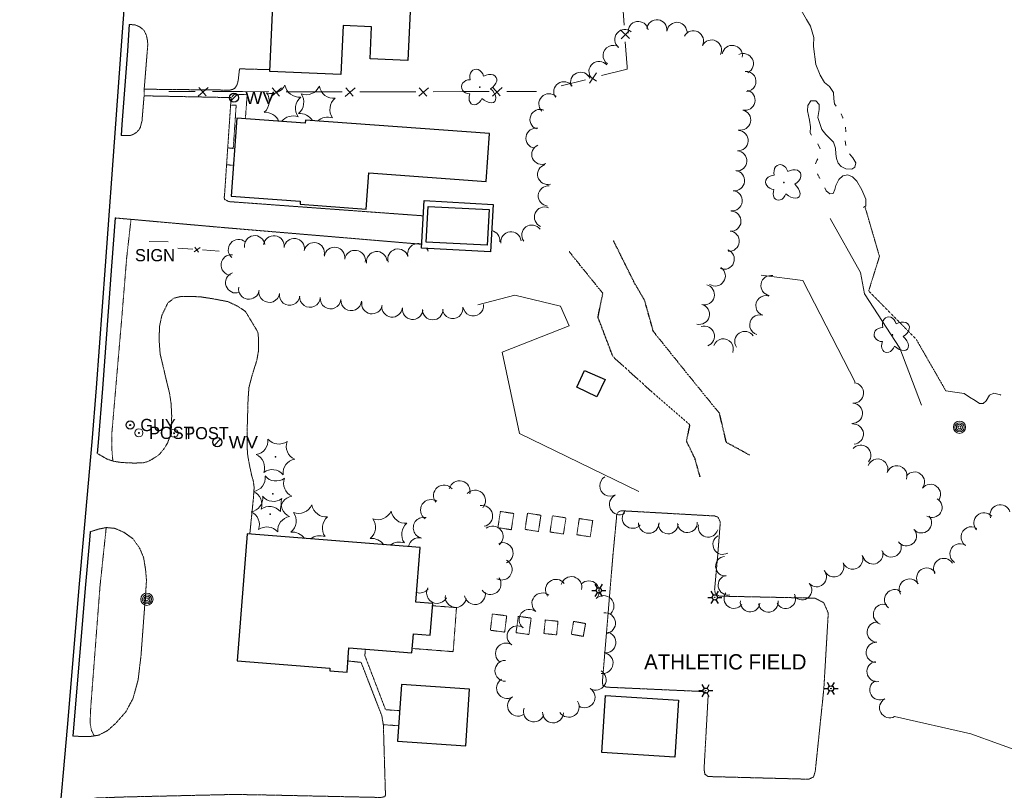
# Model space of a CAD drawing. Extents: x 386588 to 390135, y 96998 to 113606.
# Tile 36 of 93: x 387879 to 388265, y 99903 to 100206. Entities that reach past the tile are written whole.
import ezdxf
from ezdxf.enums import TextEntityAlignment as Align

# ---------------------------------------------------------------- set-up
doc = ezdxf.new("R2010")
doc.units = 0
doc.header["$MEASUREMENT"] = 0
for name, pattern in [('Echnl', [0.4, 0.145, -0.02, 0.01, -0.02, 0.01, -0.02, 0.01, -0.02, 0.145]), ('Wisdot1', [0.0625, 0.03125, -0.03125]), ('Wisdot3', [0.1875, 0.125, -0.0625]), ('Wisdot5', [0.1, 0.05, -0.05]), ('Wisdot6', [0.375, 0.125, -0.0625, 0.03125, -0.0625, 0.03125, -0.0625])]:
    doc.linetypes.add(name, pattern=pattern)
for name, color, linetype, lineweight in [('E_AREA', 2, 'Wisdot3', 15), ('E_BLD', 241, 'Continuous', 25), ('E_DTM_SlopeBottom', 3, 'Wisdot1', 25), ('E_DTM_SlopeTop', 3, 'Wisdot1', 25), ('E_DWY', 2, 'Wisdot3', 15), ('E_LAND_BrushLine', 3, 'Ebrul', 15), ('E_LAND_TreeLine', 3, 'Etrel', 15), ('E_LAND_Vegetation', 3, 'Continuous', 15), ('E_LTG', 21, 'Continuous', 25), ('E_MISCPROP', 30, 'Continuous', 15), ('E_MISCPROP_Railing', 30, 'Continuous', 15), ('E_PATH_Sidewalk', 2, 'Wisdot5', 15), ('E_RDWY', 21, 'Continuous', 25), ('E_SGN', 21, 'Continuous', 15), ('E_UTL_EGuyWire', 200, 'Continuous', 25), ('E_UTL_W', 5, 'Continuous', 25), ('E_WTR', 4, 'Wisdot6', 15), ('E_WTR_Edge', 4, 'Echnl', 25), ('E_WTR_Elevations', 4, 'Continuous', 15)]:
    doc.layers.add(name, color=color, linetype=linetype, lineweight=lineweight)
doc.styles.add('Style-dot_font5', font='dot_font5.shx')
doc.linetypes.add('Ebrul', pattern='A,0,[78,dgnlstyle-ewdotudls.shx,S=0.000246,R=0,X=0,Y=0],-0.030745,[79,dgnlstyle-ewdotudls.shx,S=0.000252,R=0,X=0,Y=0],-0.031925,[80,dgnlstyle-ewdotudls.shx,S=0.000327,R=0,X=0,Y=0],-0.039375', length=0.102045)
doc.linetypes.add('Etrel', pattern='A,0,[14,dgnlstyle-ewdotudls.shx,S=0.000293,R=0,X=0,Y=0],-0.036575', length=0.036575)

# ---------------------------------------------------------------- blocks, each defined once
blk = doc.blocks.new('GUY')
at = {"layer": 'E_UTL_EGuyWire'}
for radius in [4, 0.5]:
    blk.add_circle((0, 0), radius, dxfattribs=at)
at = {"layer": 'E_UTL_EGuyWire', "style": 'Style-dot_font5'}
blk.add_text('GUY', height=12, dxfattribs=at).set_placement((10, 0), align=Align.MIDDLE_LEFT)
blk = doc.blocks.new('LPOL')
at = {"layer": 'E_LTG'}
for p, q in [((-4, 0), (-1.5, 0)), ((-0.75, 1.3), (-2, 3.46)), ((0.75, 1.3), (2, 3.46)), ((1.5, 0), (4, 0)), ((-2, -3.46), (-0.75, -1.3)), ((2, -3.46), (0.75, -1.3))]:
    blk.add_line(p, q, dxfattribs=at)
for radius in [1.5, 1.5, 1.5, 0.125]:
    blk.add_circle((0, 0), radius, dxfattribs=at)
blk = doc.blocks.new('CTRE')
at = {"layer": 'E_LAND_Vegetation'}
blk.add_circle((0, 0), 0.223, dxfattribs=at)
for centre, start, end in [((-11.97, 8.96), 280.2067, 5.9716), ((1.81, 14.92), 220.2113, 305.9762), ((13.83, 5.89), 160.2113, 245.9762), ((-13.83, -5.9), 340.2113, 65.9762), ((-1.81, -14.93), 40.2113, 125.9762)]:
    blk.add_arc(centre, 7.87, start, end, dxfattribs=at)
at = {"layer": 'E_LAND_Vegetation', "extrusion": (0, 0, -1)}
blk.add_arc((-12.03, -9.04), 7.87, 354.0728, 79.7489, dxfattribs=at)
blk = doc.blocks.new('POLE')
at = {"layer": 'E_MISCPROP'}
for radius in [4.46, 3.35, 2.23, 1.12]:
    blk.add_circle((0, 0), radius, dxfattribs=at)
blk = doc.blocks.new('SIGN')
at = {"layer": 'E_SGN', "lineweight": 13, "style": 'Style-dot_font5'}
blk.add_text('SIGN', height=12, dxfattribs=at).set_placement((0, 0), align=Align.MIDDLE_CENTER)
blk = doc.blocks.new('DTRE')
at = {"layer": 'E_LAND_Vegetation'}
blk.add_circle((-0.18, 0), 0.183, dxfattribs=at)
for centre, major_axis, ratio in [((-1.87, 5.32), (1.36, -4.98), 0.782863), ((4.06, 2.74), (-5.27, -2.93), 0.691916), ((-5.87, 0.15), (4.93, -0.12), 0.832022), ((-2.49, -5.24), (1.8, 4.86), 0.716896), ((3.54, -3.71), (-5.01, 4.58), 0.560249)]:
    blk.add_ellipse(centre, major_axis=major_axis, ratio=ratio, start_param=1.570796, end_param=4.712389, dxfattribs=at)
blk = doc.blocks.new('WV')
at = {"layer": 'E_UTL_W'}
blk.add_line((-2.83, -2.83), (2.83, 2.83), dxfattribs=at)
blk.add_circle((0, 0), 4, dxfattribs=at)
at = {"layer": 'E_UTL_W', "style": 'Style-dot_font5', "width": 1.111111}
blk.add_text('WV', height=10.8, dxfattribs=at).set_placement((10, 0), align=Align.MIDDLE_LEFT)
blk = doc.blocks.new('POST')
at = {"layer": 'E_MISCPROP'}
for radius in [4, 0.5]:
    blk.add_circle((0, 0), radius, dxfattribs=at)
at = {"layer": 'E_MISCPROP', "style": 'Style-dot_font5'}
blk.add_text('POST', height=12, dxfattribs=at).set_placement((10, 0), align=Align.MIDDLE_LEFT)

msp = doc.modelspace()

# ---------------------------------------------------------------- linework, layer by layer
at = {"layer": 'E_BLD'}
for p, q in [((387976.99, 100185.59), (387979.35, 100236.86)), ((388033.19, 100234.38), (388031.15, 100189.85)), ((388005.76, 100203.62), (388004.87, 100184.3)), ((388016.96, 100203.11), (388005.76, 100203.62)), ((388005.76, 100203.62), (388005.76, 100203.62)), ((388016.38, 100190.53), (388016.96, 100203.11)), ((388016.96, 100203.11), (388016.96, 100203.11)), ((388031.15, 100189.85), (388016.38, 100190.53)), ((388031.15, 100189.85), (388031.15, 100189.85)), ((387976.99, 100185.59), (387976.99, 100185.59)), ((388004.87, 100184.3), (387976.99, 100185.59)), ((388004.87, 100184.3), (388004.87, 100184.3)), ((387963.99, 100167.15), (387961.76, 100136.55)), ((387990.86, 100165.19), (387963.99, 100167.15)), ((387963.99, 100167.15), (387963.99, 100167.15)), ((387990.95, 100166.45), (387990.86, 100165.19)), ((387990.86, 100165.19), (387990.86, 100165.19)), ((388063.27, 100161.16), (387990.95, 100166.45)), ((387990.95, 100166.45), (387990.95, 100166.45)), ((388061.89, 100142.35), (388063.27, 100161.16)), ((388014.81, 100131.5), (388015.84, 100145.72)), ((388015.84, 100145.72), (388015.84, 100145.72)), ((388015.84, 100145.72), (388061.89, 100142.35)), ((388061.89, 100142.35), (388061.89, 100142.35)), ((387961.76, 100136.55), (387988.93, 100134.56)), ((387988.93, 100134.56), (387988.85, 100133.39)), ((387988.93, 100134.56), (387988.93, 100134.56)), ((388036.54, 100116.19), (388037.6, 100134.89)), ((388037.6, 100134.89), (388064.69, 100133.34)), ((388037.6, 100134.89), (388037.6, 100134.89)), ((387988.85, 100133.39), (388014.81, 100131.5)), ((388014.81, 100131.5), (388014.81, 100131.5)), ((388064.69, 100133.34), (388063.62, 100114.64)), ((388064.69, 100133.34), (388064.69, 100133.34)), ((388063.62, 100114.64), (388036.54, 100116.19)), ((388063.62, 100114.64), (388063.62, 100114.64)), ((387968.03, 100003.87), (387964.12, 99954.02)), ((388035.94, 99998.54), (387968.03, 100003.87)), ((387968.03, 100003.87), (387968.03, 100003.87)), ((388034.26, 99977.09), (388035.94, 99998.54)), ((388040.92, 99976.57), (388034.26, 99977.09)), ((388034.26, 99977.09), (388034.26, 99977.09)), ((388039.95, 99964.15), (388040.92, 99976.57)), ((388032.74, 99957.19), (388033.33, 99964.67)), ((388033.33, 99964.67), (388033.33, 99964.67)), ((388033.33, 99964.67), (388039.95, 99964.15)), ((388007.32, 99949.6), (388008.06, 99959.13)), ((388008.06, 99959.13), (388008.06, 99959.13)), ((388008.06, 99959.13), (388032.74, 99957.19)), ((388032.74, 99957.19), (388032.74, 99957.19)), ((387964.12, 99954.02), (387964.12, 99954.02)), ((387964.12, 99954.02), (388000.6, 99951.16)), ((388000.6, 99951.16), (388000.52, 99950.13)), ((388000.52, 99950.13), (388000.52, 99950.13)), ((388000.52, 99950.13), (388007.32, 99949.6)), ((388000.6, 99951.16), (388000.6, 99951.16)), ((388028.68, 99944.79), (388027.15, 99922.47)), ((388055.42, 99942.95), (388028.68, 99944.79)), ((388028.68, 99944.79), (388028.68, 99944.79)), ((388053.88, 99920.63), (388055.42, 99942.95)), ((388107.3, 99918.03), (388108.79, 99940.42)), ((388108.79, 99940.42), (388137.42, 99938.52)), ((388137.42, 99938.52), (388135.94, 99916.13)), ((388137.42, 99938.52), (388137.42, 99938.52)), ((388027.15, 99922.47), (388027.15, 99922.47)), ((388027.15, 99922.47), (388053.88, 99920.63)), ((388053.88, 99920.63), (388053.88, 99920.63)), ((388135.94, 99916.13), (388107.3, 99918.03)), ((388107.3, 99918.03), (388107.3, 99918.03)), ((388135.94, 99916.13), (388135.94, 99916.13))]:
    msp.add_line(p, q, dxfattribs=at)
at = {"layer": 'E_BLD', "color": 241, "linetype": 'Continuous', "lineweight": 25, "flags": 128}
for points in [[(388063.06, 100131.38), (388062.36, 100117.27), (388038.39, 100118.45), (388039.09, 100132.56)], [(388097.44, 100061.5), (388100.52, 100068.09), (388108.59, 100064.52), (388105.37, 100057.76)]]:
    msp.add_lwpolyline(points, close=True, dxfattribs=at)
at = {"layer": 'E_DTM_SlopeBottom', "color": 3, "linetype": 'Wisdot1', "lineweight": 25, "flags": 128}
msp.add_lwpolyline([(388165.28, 100034.85), (388156.19, 100039.82), (388153.51, 100051.23), (388139.92, 100067.99), (388127.54, 100083.42), (388124.11, 100095.67), (388120.17, 100102.4), (388111.79, 100119.28)], dxfattribs=at)
at = {"layer": 'E_DTM_SlopeTop', "color": 3, "linetype": 'Wisdot1', "lineweight": 25, "flags": 128}
msp.add_lwpolyline([(388145.89, 100026.31), (388143.84, 100033.62), (388140.56, 100040.29), (388141.89, 100046.68), (388128.71, 100058.08), (388111.7, 100073.48), (388105.8, 100089.02), (388107.71, 100098.38), (388094.48, 100114.8)], dxfattribs=at)
at = {"layer": 'E_DWY', "flags": 128}
for points in [[(387921.79, 100204.03), (387924.29, 100203.8), (387926.01, 100203.01), (387927.61, 100201.69), (387928.53, 100199.79), (387928.96, 100197.68), (387929.09, 100196.22), (387927.67, 100178.58), (387961.29, 100178.23), (387962.5, 100178.52), (387963.2, 100178.98), (387964.05, 100180.08), (387964.56, 100181.89), (387965.08, 100186.58), (387977.02, 100186.25)], [(387959.25, 100137.62), (387961.79, 100175.28), (387927.63, 100175.98), (387926.81, 100166.21), (387926.15, 100163.6), (387925.52, 100162.52), (387924.59, 100161.58), (387923.52, 100160.91), (387922.49, 100160.48), (387921.54, 100160.33), (387918.63, 100160.38)], [(387959.25, 100137.62), (387959.09, 100136.01), (387959.23, 100135.29), (387959.92, 100134.92), (387960.84, 100134.43), (388037.26, 100128.84)], [(387916.23, 100128.01), (387958.35, 100124.26)], [(387958.35, 100124.26), (388036.62, 100117.67)], [(387969.12, 100003.78), (387970.51, 100017.67), (387970.83, 100022.05), (387970.49, 100024.68), (387969.83, 100026.97), (387969.04, 100030.73), (387968.31, 100034.67), (387968.05, 100038.3), (387968.03, 100042.66), (387968.44, 100056.59), (387968.78, 100061.37), (387969.9, 100065.67), (387970.89, 100068.99), (387971.85, 100071.91), (387972.55, 100075.89), (387972.58, 100080.25), (387972.3, 100083.17), (387967.39, 100091.31), (387964.43, 100093.29), (387960.57, 100095.13), (387954.63, 100096.26), (387949.4, 100097.07), (387942.02, 100097.15), (387939.31, 100096.5), (387936.9, 100094.51), (387934.58, 100089.7), (387933.69, 100085.43), (387933.52, 100080.09), (387933.93, 100074.57), (387935.07, 100069.81), (387936.41, 100064.05), (387937.62, 100059.13), (387938.23, 100055.11), (387938.47, 100050.26), (387938.32, 100045.26), (387937.77, 100042.15), (387936.83, 100039.57), (387935.35, 100037.22), (387933.58, 100035.06), (387930.81, 100033.21), (387928.92, 100032.24), (387927.15, 100031.79), (387923.42, 100031.72), (387918.81, 100031.95), (387915.71, 100032.39), (387912.9, 100033.37), (387909.22, 100035.54)], [(388111.69, 99995.76), (388113.07, 100010.22), (388113.15, 100011.68), (388113.79, 100012.54), (388114.84, 100013), (388151.63, 100010.93), (388152.91, 100010.47), (388153.82, 100008.52), (388152.79, 99995.42)], [(387906.5, 100004.75), (387909.76, 100005.77), (387912.81, 100006.4), (387916.25, 100006.05), (387919.8, 100004.47), (387923.26, 100002.02), (387925.95, 99998.14), (387927.42, 99994.66), (387928.21, 99989.92), (387928.57, 99985.59), (387928.2, 99980.13)], [(388111.69, 99995.76), (388107.55, 99946.04), (388107.69, 99944.45), (388109.06, 99943.69), (388146.34, 99942.01), (388147.97, 99941.71), (388149.06, 99940.78), (388147.44, 99911.51), (388147.75, 99909.5), (388148.99, 99908.58), (388188.55, 99907.53), (388190.37, 99908.41), (388191.07, 99910.5), (388194.46, 99943.12)], [(388194.46, 99943.12), (388196.19, 99972.83), (388194.39, 99976.91), (388190.9, 99978.65), (388153.4, 99979.45), (388151.86, 99980.48), (388151.58, 99982.06), (388152.79, 99995.42)], [(387899.63, 99924.4), (387906.5, 99924.32), (387909.8, 99924.82), (387913.36, 99926.67), (387916.61, 99929.62), (387920.54, 99934.11), (387923.3, 99939.32), (387925.29, 99946.54), (387926.42, 99956.14), (387928.2, 99980.13)], [(387897.23, 99897.16), (387902.75, 99899.04), (387908.9, 99900.15), (387920.01, 99900.56), (387935.8, 99900.92), (387948.1, 99901.21), (387962.78, 99901.54), (387973.27, 99901.38), (388020.52, 99900.36), (388022.06, 99900.64), (388022.38, 99901.26), (388021.56, 99928.75), (388020.96, 99932.41), (388012.81, 99953.42), (388007.66, 99953.99)]]:
    msp.add_lwpolyline(points, dxfattribs=at)
at = {"layer": 'E_LAND_BrushLine', "ltscale": 2.5, "elevation": 1595.79}
msp.add_lwpolyline([(388232.79, 100054.51), (388224.34, 100076.86), (388210.43, 100098.21), (388208.83, 100106.62), (388196.94, 100127.73)], dxfattribs=at)
at = {"layer": 'E_LAND_TreeLine'}
for p, q in [((388222.23, 99932.14), (388252.1, 99925.32)), ((388252.1, 99925.32), (388283.64, 99913.87))]:
    msp.add_line(p, q, dxfattribs=at)
at = {"layer": 'E_LAND_TreeLine', "ltscale": 5}
for points, elevation in [([(388206.77, 100063.56), (388186.15, 100103.45), (388169.8, 100105.5)], 1596.6), ([(388058.66, 100093.88), (388073.16, 100097.67), (388091.03, 100093.32), (388094.46, 100085.61), (388068.23, 100075.24), (388075.01, 100043.31), (388121.84, 100020.51)], 1608.11)]:
    msp.add_lwpolyline(points, dxfattribs=dict(at, elevation=elevation))
at = {"layer": 'E_LAND_Vegetation'}
for centre, radius, start, end in [((388121.58, 100201.25), 3.97, 8.8818, 188.8818), ((388128.9, 100201.92), 3.97, 352.5888, 172.5888), ((388136.78, 100200.89), 3.97, 352.5888, 172.5888), ((388116.36, 100198.07), 3.97, 50.4626, 230.4626), ((388143.25, 100197.58), 3.97, 332.4067, 152.4067), ((388111.74, 100191.83), 3.97, 55.9027, 235.9027), ((388150.35, 100193.96), 3.97, 333.4612, 153.4612), ((388158.5, 100191.83), 3.97, 350.5849, 170.5849), ((388162.85, 100188.61), 3.97, 296.9989, 116.9989), ((388106.22, 100185.56), 3.97, 40.4551, 220.4551), ((388098.98, 100181.28), 3.97, 23.2481, 203.2481), ((388163.85, 100181.62), 3.97, 273.2064, 93.2064), ((387977.72, 100182.58), 5.72, 249.634, 335.3989), ((387988.57, 100181.16), 5.72, 189.634, 275.3989), ((388092.4, 100177.57), 3.97, 34.0778, 214.0778), ((387971.07, 100173.9), 5.72, 309.634, 35.3989), ((387984.59, 100173.45), 5.72, 309.634, 35.3989), ((387991.24, 100182.13), 5.72, 249.634, 335.3989), ((388002.09, 100180.71), 5.72, 189.634, 275.3989), ((388086.55, 100172.84), 3.97, 45.7706, 225.7706), ((388163.52, 100174.26), 3.97, 257.4023, 77.4023), ((387992.76, 100171.05), 5.72, 129.634, 215.3989), ((388006.28, 100170.6), 5.72, 129.634, 215.3989), ((387975.26, 100163.79), 5.72, 22.0711, 95.3989), ((387988.78, 100163.34), 5.72, 30.4879, 95.3989), ((388083.07, 100166.68), 3.97, 68.3692, 248.3692), ((388161.79, 100166.51), 3.97, 257.4023, 77.4023), ((387986.1, 100162.36), 5.72, 69.634, 142.2907), ((387999.62, 100161.91), 5.72, 69.634, 133.0634), ((388081.48, 100159.33), 3.97, 80.6071, 260.6071), ((388160.76, 100158.38), 3.97, 266.2993, 86.2993), ((388083.78, 100153), 3.97, 113.5234, 293.5234), ((388160.25, 100150.45), 3.97, 266.2993, 86.2993), ((388086.04, 100145.12), 3.97, 105.4731, 285.4731), ((388159.38, 100142.66), 3.97, 263.2919, 83.2919), ((388086.32, 100136.65), 3.97, 85.6273, 265.6273), ((388158.45, 100134.77), 3.97, 263.2919, 83.2919), ((388084.82, 100128.35), 3.97, 67.3933, 247.3933), ((388157.97, 100126.74), 3.97, 266.649, 86.649), ((388063.32, 100119.14), 3.97, 353.3694, 78.6471), ((388071.64, 100118.59), 3.97, 6.734, 186.734), ((388079.85, 100121.25), 3.97, 35.7212, 215.7212), ((388157.29, 100118.88), 3.97, 264.9386, 84.9386), ((387964.74, 100115.52), 4.06, 49.4914, 229.4914), ((387971.03, 100117), 4.06, 7.8509, 187.8509), ((387978.56, 100116.98), 4.06, 352.2552, 172.2552), ((387986.6, 100115.89), 4.06, 352.2552, 172.2552), ((387994.35, 100114.26), 4.06, 346.6273, 166.6273), ((388002.41, 100112.44), 4.06, 351.4286, 171.4286), ((388010.43, 100111.23), 4.06, 351.4286, 171.4286), ((388018.96, 100110.75), 4.06, 6.2449, 186.2449), ((388027.3, 100111.76), 4.06, 15.1368, 195.1368), ((388035.13, 100113.88), 4.06, 68.4178, 195.1368), ((388035.13, 100113.88), 4.06, 15.1368, 32.7708), ((388042.99, 100116.14), 4.06, 181.3106, 197.1937), ((388155.34, 100111.8), 3.97, 248.9007, 68.9007), ((387961.91, 100109.5), 4.06, 83.5764, 263.5764), ((388151.82, 100105.21), 3.97, 235.8529, 55.8529), ((387963.66, 100102.58), 4.06, 109.241, 289.241), ((388173.71, 100101.45), 3.97, 79.5203, 259.5203), ((387968.77, 100100.12), 4.06, 170.887, 350.887), ((387976.74, 100098.88), 4.06, 172.0452, 352.0452), ((388147.52, 100097.86), 3.97, 256.0224, 76.0224), ((387984.78, 100097.76), 4.06, 172.0452, 352.0452), ((387992.73, 100096.98), 4.06, 175.677, 355.677), ((388000.84, 100096.36), 4.06, 174.8921, 354.8921), ((388008.93, 100095.64), 4.06, 174.8921, 354.8921), ((388017.1, 100094.39), 4.06, 169.9044, 349.9044), ((388171.72, 100093.54), 3.97, 72.4104, 252.4104), ((388024.99, 100093.11), 4.06, 173.4634, 353.4634), ((388033.05, 100092.19), 4.06, 173.4634, 353.4634), ((388040.93, 100092.04), 4.06, 180.2025, 0.2025), ((388048.78, 100092.5), 4.06, 187.3312, 7.3312), ((388056.83, 100093.54), 4.06, 187.3312, 7.3312), ((388145.6, 100090.15), 3.97, 256.0224, 76.0224), ((388169.32, 100085.97), 3.97, 72.4104, 252.4104), ((388147.57, 100081.57), 3.97, 289.0336, 109.0336), ((388163.43, 100079.49), 3.97, 33.6648, 213.6648), ((388154.96, 100076.54), 3.97, 339.3708, 159.3708), ((388206.11, 100059.22), 3.97, 266.6215, 86.6215), ((388205.64, 100051.29), 3.97, 266.6215, 86.6215), ((388206.02, 100043.11), 3.97, 274.7361, 94.7361), ((388208.96, 100034.79), 3.97, 319.2939, 139.2939), ((388215.63, 100029.38), 3.97, 340.542, 160.542), ((388223.12, 100026.74), 3.97, 340.542, 160.542), ((388110.53, 100022.76), 4.06, 120.4805, 300.4805), ((388230.03, 100024.25), 3.97, 322.4373, 142.4373), ((388045.37, 100018.95), 4.13, 39.6241, 219.6241), ((388051.45, 100020.65), 4.13, 345.8183, 165.8183), ((388236.32, 100019.41), 3.97, 322.4373, 142.4373), ((388057.5, 100016.97), 4.13, 317.5983, 137.5983), ((388114.34, 100015.48), 4.06, 117.2672, 297.2672), ((388236.92, 100014.29), 3.97, 238.5903, 58.5903), ((387988.27, 100017.68), 5.72, 249.634, 335.3989), ((387999.12, 100016.26), 5.72, 189.634, 275.3989), ((388040.27, 100013.28), 4.13, 56.0582, 236.0582), ((388060.29, 100010.93), 4.13, 280.9065, 100.9065), ((388263.66, 100011.36), 4, 17.7001, 197.7001), ((387981.61, 100009), 5.72, 309.634, 35.3989), ((388003.31, 100006.15), 5.72, 129.634, 215.3989), ((388019.41, 100015.2), 5.72, 249.634, 335.3989), ((388030.26, 100013.78), 5.72, 189.634, 275.3989), ((388037.43, 100006.28), 4.13, 76.3922, 256.3922), ((388119.39, 100010.14), 4.06, 137.815, 317.815), ((388232.8, 100008.22), 3.97, 221.495, 41.495), ((388257.35, 100008.19), 4, 41.4895, 221.4895), ((388012.75, 100006.52), 5.72, 309.634, 35.3989), ((388034.45, 100003.67), 5.72, 129.634, 215.3989), ((388064.43, 100002.85), 4.13, 308.1226, 128.1226), ((388125.71, 100008.22), 4.06, 180.1073, 0.1073), ((388133.36, 100007.79), 3.87, 178.4523, 358.437), ((388140.9, 100008.25), 3.87, 183.3976, 3.3822), ((388149.05, 100006.5), 3.87, 164.9345, 344.9192), ((388252.33, 100002.7), 4, 56.538, 236.538), ((387985.8, 99998.89), 5.72, 34.0637, 95.3989), ((387996.65, 99997.47), 5.72, 69.634, 129.2073), ((388035.49, 99998.26), 4.13, 76.3922, 171.1124), ((388154.8, 99999.72), 3.87, 119.6987, 299.6833), ((388226.89, 100003.14), 3.97, 217.0711, 37.0711), ((388016.94, 99996.41), 5.72, 34.5433, 95.3989), ((388027.79, 99994.99), 5.72, 69.634, 128.6635), ((388068.35, 99996.33), 4.13, 291.4112, 111.4112), ((388220.9, 99998.77), 3.97, 201.2643, 21.2643), ((388247.92, 99996.03), 4, 56.538, 236.538), ((388155.84, 99991.22), 3.87, 94.7919, 274.7766), ((388205.77, 99993.98), 3.97, 202.1359, 22.1359), ((388213.7, 99996.03), 3.97, 194.2819, 14.2819), ((388067.96, 99989.9), 4.13, 242.9909, 62.9909), ((388198.41, 99990.99), 3.97, 202.1359, 22.1359), ((388241.49, 99990.29), 4, 31.3689, 211.3689), ((388095.36, 99983.02), 4.09, 345.4323, 165.4169), ((388156.82, 99983.76), 3.87, 100.5023, 280.487), ((388191.64, 99987), 3.87, 221.8651, 41.8498), ((388234.84, 99986.51), 3.99, 33.1812, 213.1659), ((388063.6, 99984.22), 4.13, 216.4292, 36.4292), ((388089.31, 99981.95), 4.09, 37.0661, 217.0508), ((388102.21, 99981.36), 4.09, 314.9488, 134.9334), ((388185.88, 99981.84), 3.87, 221.8651, 41.8498), ((388228.02, 99982.21), 3.99, 30.74, 210.7246), ((388035.79, 99984.78), 4.13, 252.5596, 323.1905), ((388042.64, 99980.73), 4.13, 151.7797, 331.7797), ((388049.97, 99979.16), 4.13, 171.9647, 351.9647), ((388057.49, 99980.29), 4.13, 190.2242, 10.2242), ((388083.96, 99976.61), 4.09, 51.877, 231.8616), ((388107.98, 99975.57), 4.09, 314.9488, 134.9334), ((388159.15, 99978.49), 3.87, 143.6046, 323.5893), ((388179.5, 99978.45), 3.87, 207.6289, 27.6136), ((388222.25, 99978.03), 3.99, 51.6382, 231.6229), ((388165.53, 99977.11), 3.87, 173.2605, 353.2452), ((388172.65, 99977), 3.87, 188.7784, 8.7631), ((388217.87, 99972.26), 3.99, 70.8298, 250.8145), ((388078.91, 99970.18), 4.09, 51.877, 231.8616), ((388108.57, 99968.83), 4.09, 276.7026, 96.6873), ((388074.22, 99963.69), 4.09, 56.2736, 236.2583), ((388215.46, 99965.29), 3.99, 87.197, 267.1817), ((388108.74, 99961.26), 4.09, 262.1732, 82.1578), ((388069.68, 99956.9), 4.09, 56.2736, 236.2583), ((388215.07, 99957.32), 3.99, 87.197, 267.1817), ((388107.63, 99953.16), 4.09, 262.1732, 82.1578), ((388069.45, 99950.1), 4.09, 90.2581, 270.2428), ((388215.36, 99949.82), 3.99, 99.1918, 279.1765), ((388104.91, 99946.61), 4.09, 237.7342, 57.7188), ((388070.07, 99943.31), 4.09, 121.8617, 301.8464), ((388216.47, 99942.64), 3.99, 118.7559, 298.7406), ((388100.55, 99939.7), 4.09, 237.7342, 57.7188), ((388074.39, 99936.37), 4.09, 121.8617, 301.8464), ((388094.34, 99935.97), 4.09, 212.2005, 32.1852), ((388220.31, 99935.64), 3.99, 118.7559, 298.7406), ((388080.63, 99934.14), 4.09, 160.9861, 340.9707), ((388088.15, 99933.77), 4.09, 177.9512, 357.9359), ((388134.04, 99927.4), 3.99, 40.817, 44.9045)]:
    msp.add_arc(centre, radius, start, end, dxfattribs=at)
at = {"layer": 'E_MISCPROP_Railing'}
for p, q in [((388118.15, 100198.49), (388114.69, 100201.95)), ((388114.93, 100198.43), (388117.88, 100201.42)), ((388101.78, 100184.07), (388105.25, 100181.72)), ((388102.41, 100180.92), (388105.19, 100184.95)), ((387948.91, 100175.86), (387952.77, 100179.21)), ((387949.1, 100179.22), (387951.99, 100175.93)), ((387977.77, 100175.8), (387981.63, 100179.15)), ((387977.95, 100179.16), (387980.84, 100175.87)), ((388006.62, 100175.75), (388010.48, 100179.1)), ((388006.81, 100179.1), (388009.7, 100175.81)), ((388035.49, 100175.78), (388039.33, 100179.14)), ((388035.66, 100179.13), (388038.56, 100175.86)), ((388064.34, 100175.85), (388068.19, 100179.21)), ((388064.51, 100179.2), (388067.42, 100175.93)), ((387947.32, 100114.7), (387949.61, 100116.43)), ((387947.55, 100116.58), (387949.05, 100114.62))]:
    msp.add_line(p, q, dxfattribs=at)
at = {"layer": 'E_MISCPROP_Railing', "flags": 128}
for points in [[(388116.05, 100203.74), (388115.27, 100214.95)], [(388117.2, 100187.36), (388116.51, 100197.22)], [(388107.2, 100183.93), (388117.26, 100186.51), (388117.2, 100187.36)], [(388091.29, 100179.85), (388100.87, 100182.3)], [(387937.4, 100177.69), (387947.72, 100177.67)], [(387954.53, 100177.65), (387966.26, 100177.63)], [(387966.26, 100177.63), (387976.57, 100177.61)], [(387983.39, 100177.6), (387995.11, 100177.57)], [(387995.11, 100177.57), (388005.43, 100177.55)], [(388012.25, 100177.54), (388015.48, 100177.53), (388023.97, 100177.55)], [(388023.97, 100177.55), (388034.28, 100177.58)], [(388041.1, 100177.59), (388052.83, 100177.62)], [(388052.83, 100177.62), (388063.14, 100177.65)], [(388069.96, 100177.66), (388081.68, 100177.69)], [(387940.93, 100116.17), (387946.72, 100115.76)], [(387950.54, 100115.49), (387957.12, 100115.02)]]:
    msp.add_lwpolyline(points, dxfattribs=at)
at = {"layer": 'E_PATH_Sidewalk', "flags": 128}
for points in [[(387927.63, 100175.98), (387927.67, 100178.58)], [(387961.79, 100175.28), (387963.07, 100176.57), (387968.09, 100176.53), (387967.39, 100166.9)], [(387960.46, 100155.56), (387962.62, 100155.31), (387963.78, 100172.32), (387961.6, 100172.35)], [(387960.01, 100148.85), (387962.65, 100148.75)], [(387915.36, 100032.51), (387914.92, 100037.78), (387914.96, 100043.27), (387918.88, 100088.87), (387920.78, 100112.19), (387922.49, 100127.46)], [(387910.33, 99983.4), (387912.76, 100006.39)], [(387910.33, 99983.4), (387906.68, 99935.69), (387906.44, 99929.64), (387906.95, 99926.71), (387908.07, 99924.55)], [(388032.87, 99958.9), (388048.96, 99957.63), (388050.25, 99974.95), (388040.85, 99975.67)], [(388027.97, 99934.44), (388022.41, 99934.84), (388014.29, 99956.08), (388014.48, 99958.62)], [(388021.53, 99928.94), (388027.56, 99928.55)]]:
    msp.add_lwpolyline(points, dxfattribs=at)
for points in [[(388071.78, 100005.54), (388072.75, 100011.91), (388067.48, 100012.71), (388066.51, 100006.34)], [(388082.43, 100004.86), (388083.4, 100011.23), (388078.13, 100012.03), (388077.16, 100005.66)], [(388092.25, 100003.84), (388093.22, 100010.2), (388087.94, 100011.01), (388086.97, 100004.64)], [(388102.76, 100002.75), (388103.73, 100009.12), (388098.46, 100009.92), (388097.49, 100003.56)], [(388064.35, 99972.43), (388063.56, 99966.03), (388069.18, 99965.33), (388069.97, 99971.73)], [(388073.62, 99965.08), (388074.52, 99971.52), (388079.58, 99970.82), (388078.68, 99964.38)], [(388085.12, 99970.08), (388084.57, 99964.76), (388089.55, 99964.25), (388090.1, 99969.57)], [(388100.03, 99963.64), (388100.92, 99968.69), (388096.22, 99969.52), (388095.33, 99964.47)]]:
    msp.add_lwpolyline(points, close=True, dxfattribs=at)
at = {"layer": 'E_RDWY', "flags": 128}
for points in [[(387888.36, 100953.84), (387895.55, 100872.28), (387899.01, 100830.22), (387907, 100739.36), (387911.89, 100681.4), (387915.48, 100640.75), (387921.31, 100574.71), (387924.55, 100531.36), (387926.79, 100490.63), (387927.98, 100456.37), (387928.79, 100412.85), (387928.59, 100390.87), (387927.96, 100344.68), (387925.7, 100296.43), (387921.84, 100239.84), (387918.56, 100193.88), (387916.46, 100164.93), (387912.33, 100109.2), (387908.82, 100061.25), (387907.1, 100040.02), (387903.72, 100001.68), (387902.11, 99984.29)], [(387921.79, 100204.03), (387921.06, 100193.7), (387918.95, 100164.74), (387918.63, 100160.38)], [(387916.23, 100128.01), (387914.83, 100109.02), (387911.31, 100061.06), (387909.59, 100039.81), (387909.22, 100035.54)], [(387906.5, 100004.75), (387906.21, 100001.46), (387904.6, 99984.06)], [(387902.11, 99984.26), (387897.43, 99927.91), (387893.66, 99885.2), (387889.8, 99835.25), (387886.93, 99788.54), (387882.47, 99711.83), (387879.56, 99659.5), (387877.86, 99628.12), (387876.56, 99606), (387874.16, 99565.33)], [(387904.6, 99984.06), (387899.92, 99927.69), (387899.63, 99924.4)]]:
    msp.add_lwpolyline(points, dxfattribs=at)
at = {"layer": 'E_SGN'}
msp.add_line((387929.67, 100118.74), (387937.09, 100118.58), dxfattribs=at)
at = {"layer": 'E_WTR', "flags": 128}
for points in [[(388203.09, 100161.87), (388203.11, 100162.06), (388202.89, 100163.67)], [(388192.89, 100143.52), (388192.32, 100144.56), (388191.93, 100145.39)]]:
    msp.add_lwpolyline(points, dxfattribs=at)
at = {"layer": 'E_WTR', "color": 4, "linetype": 'Wisdot6', "lineweight": 15, "flags": 128}
msp.add_lwpolyline([(388242.35, 100060.08), (388230.66, 100080.42), (388212.05, 100099.31), (388216.29, 100112.89), (388210.64, 100132.29)], dxfattribs=at)
at = {"layer": 'E_WTR_Edge', "ltscale": 5}
msp.add_open_spline([(388460.09, 99963.41, 0.11), (388460.76, 99963.09, 0.07), (388473.6, 99957.09, -0.67), (388503.87, 99949.46, 0.36), (388526.28, 99931.34, -0.38), (388602.22, 99912.44, 0.05), (388601.94, 99859.26, -0.02), (388575.32, 99811.71, 0.01), (388529.32, 99738.53, 0), (388448.56, 99692.79, 0), (388350.87, 99659.58, 0), (388286.93, 99579.89, 0), (388255.3, 99513.23, 0), (388240.19, 99481.37)], degree=3, knots=[1596.699315, 1596.699315, 1596.699315, 1596.699315, 1599.146768, 1643.175399, 1687.20403, 1748.054282, 1778.14499, 1833.330737, 1911.005394, 2033.950326, 2101.520885, 2217.812109, 2324.231231, 2324.231231, 2324.231231, 2324.231231], dxfattribs=at)
at = {"layer": 'E_WTR_Elevations', "flags": 128}
for points in [[(388190.36, 100195.7), (388190.52, 100198.94), (388189.23, 100203.3), (388187.59, 100205.93), (388185.58, 100209.62), (388183.75, 100214.58), (388182.88, 100219.12), (388182.77, 100220.44)], [(388199.28, 100171.87), (388198.68, 100172.84), (388198.4, 100174.85), (388198.29, 100177.33), (388196.68, 100179.61), (388194.74, 100181.22), (388192.99, 100184.05), (388191.32, 100188.29), (388190.34, 100195.35), (388190.36, 100195.7)], [(388189.66, 100160.51), (388189.05, 100161.5), (388189.18, 100163.74), (388188.8, 100166.4), (388188.01, 100170.03), (388188.2, 100172.18), (388189.41, 100174.04), (388191.25, 100174), (388192.57, 100172.51), (388192.58, 100170.55), (388192.14, 100167.46), (388193.73, 100162.69), (388195.21, 100160.78)], [(388201.99, 100167.18), (388201.96, 100167.27), (388201.26, 100168.84)], [(388195.21, 100160.78), (388196.91, 100159.03), (388198.29, 100157.72), (388199.08, 100155.4), (388199.2, 100153.24), (388199.43, 100151.3), (388200.12, 100149.58), (388201.25, 100148.2), (388203.08, 100147.33), (388205.49, 100147.22), (388206.63, 100147.98), (388206.96, 100149.62), (388205.77, 100151.6), (388204.56, 100153.18)], [(388192.95, 100155.17), (388192.09, 100157.09)], [(388203.04, 100156.46), (388203.03, 100156.48), (388202.86, 100158.27)], [(388191.22, 100149.32), (388191.66, 100150.55), (388192.13, 100151.2)], [(388210.03, 100132.05), (388210.93, 100132.71), (388210.89, 100135.36), (388209.32, 100139.04), (388207.39, 100142.39), (388205.65, 100144.18), (388203.92, 100144.97), (388201.95, 100144.57), (388200.39, 100143.07), (388199.22, 100140.78), (388198.81, 100139.13), (388198.12, 100137.67), (388196.75, 100137.45), (388195.41, 100138.67), (388194.87, 100139.79)], [(388263.98, 100058.41), (388263.81, 100058.51), (388261.22, 100059.18), (388259.51, 100058.37), (388258.11, 100056.18), (388257.03, 100055.12), (388255.6, 100055.12), (388253.83, 100056.3), (388251.62, 100057.57), (388249.6, 100059.07), (388244.91, 100059.71), (388242.35, 100060.08)]]:
    msp.add_lwpolyline(points, dxfattribs=at)

# ---------------------------------------------------------------- block references
at = {"layer": 'E_LAND_Vegetation'}
for name, p, xscale, yscale, zscale in [('DTRE', (388059.51, 100179.4), 0.6769248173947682, 0.6769248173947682, 0.6769248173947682), ('DTRE', (388178.92, 100141.91), 0.6769248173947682, 0.6769248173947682, 0.6769248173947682), ('DTRE', (388221.47, 100082.09), 0.6769248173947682, 0.6769248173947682, 0.6769248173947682), ('CTRE', (387979.18, 100034.16), 0.7108526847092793, 0.7108526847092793, 0.7108526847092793), ('CTRE', (387978.13, 100019.66), 0.7108526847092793, 0.7108526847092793, 0.7108526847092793), ('CTRE', (387977.15, 100011.66), 0.7108526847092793, 0.7108526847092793, 0.7108526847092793)]:
    msp.add_blockref(name, p, dxfattribs=dict(at, xscale=xscale, yscale=yscale, zscale=zscale))
at = {"layer": 'E_LTG', "xscale": 0.692840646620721, "yscale": 0.692840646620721, "zscale": 0.692840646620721}
for p in [(388106.13, 99981.69), (388151.66, 99978.95), (388148.1, 99942.32), (388197.25, 99943.15)]:
    msp.add_blockref('LPOL', p, dxfattribs=at)
at = {"layer": 'E_MISCPROP'}
for name, p, xscale, yscale, zscale in [('POST', (387925.59, 100043.58), 0.3999999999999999, 0.3999999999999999, 0.3999999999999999), ('POST', (387939.4, 100043.46), 0.3999999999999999, 0.3999999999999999, 0.3999999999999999), ('POLE', (388247.69, 100045.78), 0.5377037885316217, 0.5377037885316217, 0.5377037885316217), ('POLE', (387928.73, 99978.22), 0.5377037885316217, 0.5377037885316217, 0.5377037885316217)]:
    msp.add_blockref(name, p, dxfattribs=dict(at, xscale=xscale, yscale=yscale, zscale=zscale))
at = {"layer": 'E_SGN', "xscale": 0.3999999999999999, "yscale": 0.3999999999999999, "zscale": 0.3999999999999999}
msp.add_blockref('SIGN', (387931.9, 100113.38), dxfattribs=at)
at = {"layer": 'E_UTL_EGuyWire', "xscale": 0.3999999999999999, "yscale": 0.3999999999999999, "zscale": 0.3999999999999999}
msp.add_blockref('GUY', (387922.15, 100046.67), dxfattribs=at)
at = {"layer": 'E_UTL_W', "xscale": 0.4444444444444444, "yscale": 0.4444444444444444, "zscale": 0.4444444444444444}
for p in [(387962.91, 100175.23), (387956.4, 100039.93)]:
    msp.add_blockref('WV', p, dxfattribs=at)

# ---------------------------------------------------------------- texts
at = {"layer": 'E_AREA', "style": 'Style-dot_font5', "oblique": 360}
msp.add_text('ATHLETIC FIELD', height=6, dxfattribs=at).set_placement((388155.77, 99953.63), align=Align.MIDDLE_CENTER)

doc.saveas('drawing.dxf')
